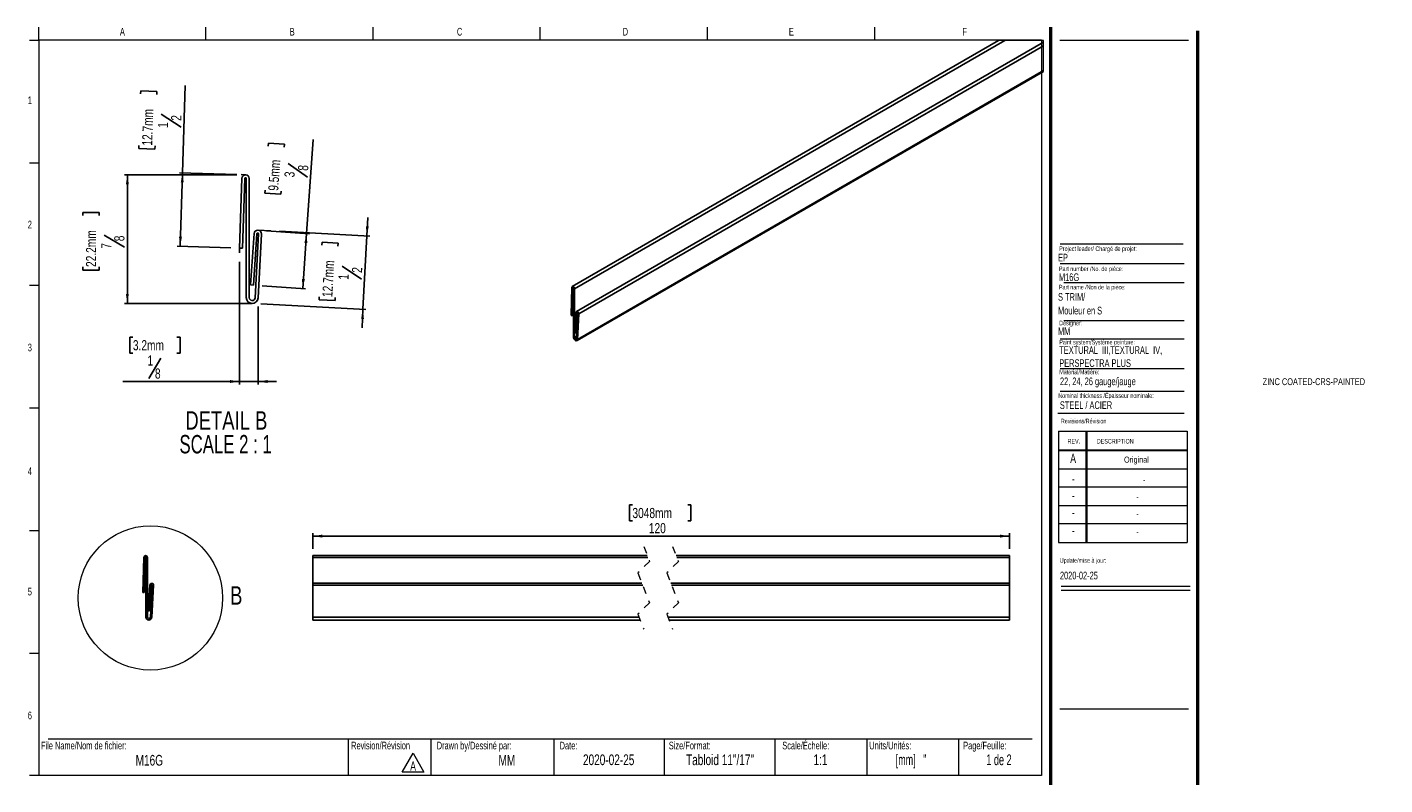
# Model space of a CAD drawing. Header units: inches. Extents: x 0.5 to 42.5, y 0.4 to 27.6.
import ezdxf

# ---------------------------------------------------------------- set-up
doc = ezdxf.new("R2010")
doc.units = ezdxf.units.IN
doc.header["$MEASUREMENT"] = 0
doc.linetypes.add('HIDDEN', pattern=[0.075, 0.05, -0.025])
doc.layers.add('FORMAT', color=7, linetype='Continuous')
doc.styles.add('SLDTEXTSTYLE0', font='TXT', dxfattribs={"width": 0.7})
doc.styles.add('SLDTEXTSTYLE1', font='TXT', dxfattribs={"width": 0.633333})
doc.styles.add('SLDTEXTSTYLE2', font='TXT', dxfattribs={"width": 0.625})
doc.styles.add('SLDTEXTSTYLE3', font='TXT', dxfattribs={"width": 0.75})
doc.styles.add('SLDTEXTSTYLE4', font='TXT', dxfattribs={"width": 0.681818})
doc.dimstyles.new('SLDDIMSTYLE0', dxfattribs={"dimtxt": 0.137795, "dimasz": 0.13, "dimexe": 0, "dimexo": 0.0625, "dimgap": 0.034449, "dimtad": 1, "dimrnd": 1e-09, "dimzin": 12, "dimdsep": 46, "dimlunit": 5, "dimtxsty": 'SLDTEXTSTYLE3', "dimsah": 1, "dimcen": 0.09, "dimadec": 0, "dimazin": 3, "dimtfac": 1, "dimtofl": 0, "dimtmove": 0, "dimatfit": 3, "dimfxl": 0, "dimfrac": 2, "dimtolj": 1, "dimtzin": 12, "dimarcsym": 0})
doc.dimstyles.new('SLDDIMSTYLE1', dxfattribs={"dimtxt": 0.137795, "dimasz": 0.13, "dimexe": 0, "dimexo": 0.0625, "dimgap": 0.034449, "dimtad": 1, "dimdec": 6, "dimlfac": 0.5, "dimrnd": 1e-09, "dimzin": 12, "dimdsep": 46, "dimlunit": 5, "dimtxsty": 'SLDTEXTSTYLE3', "dimsah": 1, "dimcen": 0.09, "dimadec": 0, "dimazin": 3, "dimtfac": 1, "dimtofl": 0, "dimtmove": 0, "dimatfit": 3, "dimfxl": 0, "dimfrac": 2, "dimtolj": 1, "dimtzin": 12, "dimarcsym": 0})
doc.dimstyles.new('SLDDIMSTYLE2', dxfattribs={"dimtxt": 0.137795, "dimasz": 0.13, "dimexe": 0, "dimexo": 0.0625, "dimgap": 0.034449, "dimtad": 1, "dimdec": 6, "dimlfac": 0.5, "dimrnd": 1e-09, "dimzin": 12, "dimdsep": 46, "dimlunit": 5, "dimtxsty": 'SLDTEXTSTYLE3', "dimsah": 1, "dimcen": 0.09, "dimadec": 0, "dimazin": 3, "dimtfac": 1, "dimtmove": 0, "dimatfit": 0, "dimfxl": 0, "dimfrac": 2, "dimtolj": 1, "dimtzin": 12, "dimarcsym": 0})

# ---------------------------------------------------------------- blocks, each defined once
blk = doc.blocks.new('SW_NOTE_0')
at = {"color": 0, "linetype": 'Continuous', "lineweight": 0}
for p, q in [((-0.098, 0.016), (0.049, 0.271)), ((0.049, 0.271), (0.196, 0.016)), ((0.196, 0.016), (-0.098, 0.016))]:
    blk.add_line(p, q, dxfattribs=at)
at = {"color": 0, "linetype": 'Continuous', "lineweight": 0, "insert": (0.049, 0.161), "char_height": 0.125, "attachment_point": 2, "style": 'SLDTEXTSTYLE0'}
blk.add_mtext('A', dxfattribs=at)
blk = doc.blocks.new('SW_NOTE_1')
at = {"layer": 'FORMAT', "color": 0, "char_height": 0.10417, "attachment_point": 1, "style": 'SLDTEXTSTYLE0'}
for s, insert in [('TEXTURAL  III,TEXTURAL  IV,', (0, 0.134)), ('PERSPECTRA PLUS', (0, -0.044))]:
    blk.add_mtext(s, dxfattribs=dict(at, insert=insert))
blk = doc.blocks.new('_D')
at = {"layer": 'FORMAT'}
for p, q in [((8.693, 4.199), (8.651, 4.199)), ((8.651, 4.199), (8.651, 3.98)), ((9.445, 4.199), (9.487, 4.199)), ((9.487, 4.199), (9.487, 3.98)), ((8.651, 3.98), (8.693, 3.98)), ((9.487, 3.98), (9.445, 3.98)), ((4.349, 3.601), (4.349, 3.813)), ((13.818, 3.774), (4.349, 3.774)), ((13.818, 3.601), (13.818, 3.813))]:
    blk.add_line(p, q, dxfattribs=at)
for points in [[(4.349, 3.774), (4.479, 3.754), (4.479, 3.794)], [(13.818, 3.774), (13.688, 3.794), (13.688, 3.754)]]:
    blk.add_solid(points, dxfattribs=at)
at = {"layer": 'FORMAT', "char_height": 0.1378, "attachment_point": 1, "style": 'SLDTEXTSTYLE3'}
for s, insert in [('3048mm', (8.693, 4.157)), ('120', (8.916, 3.951))]:
    blk.add_mtext(s, dxfattribs=dict(at, insert=insert))
blk = doc.blocks.new('_D_1')
at = {"layer": 'FORMAT'}
for p, q in [((3.318, 8.687), (1.789, 8.687)), ((1.829, 8.687), (1.829, 6.937)), ((1.226, 8.134), (1.226, 8.176)), ((1.226, 8.176), (1.444, 8.176)), ((1.444, 8.176), (1.444, 8.134)), ((1.513, 7.866), (1.788, 7.701)), ((1.226, 7.433), (1.226, 7.391)), ((1.226, 7.391), (1.444, 7.391)), ((1.444, 7.391), (1.444, 7.433)), ((3.405, 6.937), (1.789, 6.937))]:
    blk.add_line(p, q, dxfattribs=at)
for points in [[(1.829, 8.687), (1.809, 8.557), (1.849, 8.557)], [(1.829, 6.937), (1.849, 7.067), (1.809, 7.067)]]:
    blk.add_solid(points, dxfattribs=at)
at = {"layer": 'FORMAT', "attachment_point": 1, "rotation": 90, "style": 'SLDTEXTSTYLE3'}
for s, insert, char_height in [('22.2mm', (1.267, 7.433), 0.1378), ('7', (1.473, 7.682), 0.138), ('8', (1.651, 7.783), 0.138)]:
    blk.add_mtext(s, dxfattribs=dict(at, insert=insert, char_height=char_height))
blk = doc.blocks.new('_D_2')
at = {"layer": 'FORMAT'}
for p, q in [((2.009, 9.786), (2.011, 9.828)), ((2.011, 9.828), (2.229, 9.821)), ((2.229, 9.821), (2.228, 9.779)), ((2.579, 8.714), (2.616, 9.902)), ((2.288, 9.51), (2.558, 9.336)), ((1.987, 9.086), (1.986, 9.044)), ((1.986, 9.044), (2.204, 9.037)), ((2.204, 9.037), (2.206, 9.079)), ((3.318, 8.691), (2.539, 8.715)), ((2.579, 8.714), (2.547, 7.714)), ((3.237, 7.693), (2.508, 7.716))]:
    blk.add_line(p, q, dxfattribs=at)
for points in [[(2.579, 8.714), (2.555, 8.585), (2.595, 8.583)], [(2.547, 7.714), (2.571, 7.844), (2.531, 7.845)]]:
    blk.add_solid(points, dxfattribs=at)
at = {"layer": 'FORMAT', "attachment_point": 1, "rotation": 88.1822, "style": 'SLDTEXTSTYLE3'}
for s, insert, char_height in [('12.7mm', (2.028, 9.085), 0.1378), ('1', (2.242, 9.327), 0.138), ('2', (2.423, 9.423), 0.138)]:
    blk.add_mtext(s, dxfattribs=dict(at, insert=insert, char_height=char_height))
blk = doc.blocks.new('_D_3')
at = {"layer": 'FORMAT'}
for p, q in [((5.084, 7.856), (5.097, 8.106)), ((3.897, 7.919), (5.123, 7.854)), ((4.473, 7.729), (4.475, 7.771)), ((4.475, 7.771), (4.694, 7.759)), ((4.694, 7.759), (4.691, 7.717)), ((5.031, 6.858), (5.084, 7.856)), ((4.746, 7.446), (5.012, 7.267)), ((4.436, 7.029), (4.434, 6.987)), ((4.653, 6.976), (4.655, 7.018)), ((3.641, 6.931), (5.071, 6.856)), ((4.434, 6.987), (4.653, 6.976)), ((5.031, 6.858), (5.018, 6.608))]:
    blk.add_line(p, q, dxfattribs=at)
for points in [[(5.084, 7.856), (5.11, 7.985), (5.07, 7.987)], [(5.031, 6.858), (5.005, 6.729), (5.044, 6.727)]]:
    blk.add_solid(points, dxfattribs=at)
at = {"layer": 'FORMAT', "attachment_point": 1, "rotation": 87, "style": 'SLDTEXTSTYLE3'}
for s, insert, char_height in [('12.7mm', (4.477, 7.027), 0.1378), ('2', (4.88, 7.357), 0.138), ('1', (4.696, 7.264), 0.138)]:
    blk.add_mtext(s, dxfattribs=dict(at, insert=insert, char_height=char_height))
blk = doc.blocks.new('_D_4')
at = {"layer": 'FORMAT'}
for p, q in [((3.743, 9.076), (3.746, 9.118)), ((3.746, 9.118), (3.964, 9.102)), ((3.964, 9.102), (3.961, 9.061)), ((4.264, 7.888), (4.354, 9.168)), ((4.014, 8.839), (4.278, 8.655)), ((3.701, 8.478), (3.698, 8.436)), ((3.698, 8.436), (3.916, 8.421)), ((3.916, 8.421), (3.919, 8.463)), ((3.721, 7.926), (4.304, 7.885)), ((4.264, 7.888), (4.212, 7.14)), ((3.66, 7.178), (4.251, 7.137))]:
    blk.add_line(p, q, dxfattribs=at)
for points in [[(4.264, 7.888), (4.235, 7.759), (4.275, 7.757)], [(4.212, 7.14), (4.241, 7.268), (4.201, 7.271)]]:
    blk.add_solid(points, dxfattribs=at)
at = {"layer": 'FORMAT', "attachment_point": 1, "rotation": 86, "style": 'SLDTEXTSTYLE3'}
for s, insert, char_height in [('9.5mm', (3.742, 8.475), 0.1378), ('3', (3.962, 8.658), 0.138), ('8', (4.147, 8.747), 0.138)]:
    blk.add_mtext(s, dxfattribs=dict(at, insert=insert, char_height=char_height))
blk = doc.blocks.new('_D_5')
at = {"layer": 'FORMAT'}
for p, q in [((3.355, 7.505), (3.355, 5.836)), ((3.605, 6.894), (3.605, 5.836)), ((1.904, 6.479), (1.862, 6.479)), ((1.862, 6.479), (1.862, 6.26)), ((2.503, 6.479), (2.545, 6.479)), ((2.545, 6.479), (2.545, 6.26)), ((1.862, 6.26), (1.904, 6.26)), ((2.286, 6.192), (2.121, 5.916)), ((2.545, 6.26), (2.503, 6.26)), ((3.355, 5.876), (1.769, 5.876)), ((3.605, 5.876), (3.355, 5.876)), ((3.605, 5.876), (3.855, 5.876))]:
    blk.add_line(p, q, dxfattribs=at)
for points in [[(3.355, 5.876), (3.225, 5.896), (3.225, 5.856)], [(3.605, 5.876), (3.735, 5.856), (3.735, 5.896)]]:
    blk.add_solid(points, dxfattribs=at)
at = {"layer": 'FORMAT', "attachment_point": 1, "style": 'SLDTEXTSTYLE3'}
for s, insert, char_height in [('3.2mm', (1.904, 6.438), 0.1378), ('1', (2.102, 6.231), 0.138), ('8', (2.204, 6.053), 0.138)]:
    blk.add_mtext(s, dxfattribs=dict(at, insert=insert, char_height=char_height))
blk = doc.blocks.new('SW_NOTE_2')
at = {"layer": 'FORMAT', "color": 0, "char_height": 0.25, "attachment_point": 2}
for s, insert, style in [('DETAIL B', (0.652, 0.322), 'SLDTEXTSTYLE3'), ('SCALE 2 : 1', (0.642, -0.001), 'SLDTEXTSTYLE4')]:
    blk.add_mtext(s, dxfattribs=dict(at, insert=insert, style=style))

msp = doc.modelspace()

# ---------------------------------------------------------------- linework, layer by layer
at = {"color": 7, "linetype": 'Continuous', "lineweight": 18}
for p, q in [((0.6262516, 10.5170732), (0.6262516, 10.6939449)), ((2.8970849, 10.5170732), (2.8970849, 10.6939449)), ((5.1679183, 10.5170732), (5.1679183, 10.6939449)), ((7.4387516, 10.5170732), (7.4387516, 10.6939449)), ((9.7095849, 10.6939449), (9.7095849, 10.5170732)), ((11.9804183, 10.6939449), (11.9804183, 10.5170732)), ((0.5012516, 10.5170732), (0.6262516, 10.5170732)), ((14.2512516, 10.5170732), (0.6262516, 10.5170732)), ((0.6262516, 10.5170732), (0.6262516, 0.5170732)), ((14.2512516, 10.5170732), (14.2512516, 0.5170732)), ((14.5012516, 10.5170732), (16.2512516, 10.5170732)), ((0.5012516, 8.8504065), (0.6262516, 8.8504065)), ((14.5052809, 7.4796461), (16.192868, 7.4796461)), ((14.5578273, 7.2228331), (16.192868, 7.2228331)), ((0.5012516, 7.1837398), (0.6262516, 7.1837398)), ((14.5578273, 6.7072972), (16.192868, 6.7072972)), ((14.5052809, 6.4574028), (16.192868, 6.4574028)), ((14.5052809, 6.0531641), (16.192868, 6.0531641)), ((14.5052809, 5.7453132), (16.192868, 5.7453132)), ((0.5012516, 5.5170732), (0.6262516, 5.5170732)), ((14.4754278, 5.446808), (16.192868, 5.446808)), ((14.4811999, 5.1987495), (16.2311999, 5.1987495)), ((14.4811999, 5.1987495), (14.4811999, 3.6887495)), ((14.8561999, 5.1987495), (14.8561999, 3.6887495)), ((14.8661999, 5.1987495), (14.8661999, 3.6887495)), ((16.2311999, 5.1987495), (16.2311999, 3.6887495)), ((14.4811999, 4.9487495), (16.2311999, 4.9487495)), ((14.4811999, 4.9387495), (16.2311999, 4.9387495)), ((14.4811999, 4.6887495), (16.2311999, 4.6887495)), ((16.2311999, 4.4387495), (14.4811999, 4.4387495)), ((14.4811999, 4.1887495), (16.2311999, 4.1887495)), ((16.2311999, 3.9387495), (14.4811999, 3.9387495)), ((0.5012516, 3.8504065), (0.6262516, 3.8504065)), ((14.4811999, 3.6887495), (16.2311999, 3.6887495)), ((14.5215385, 3.094666), (16.2715385, 3.094666)), ((14.5215385, 3.0386495), (16.2715385, 3.0386495)), ((0.5012516, 2.1837398), (0.6262516, 2.1837398)), ((0.7512516, 1.0170732), (14.1262516, 1.0170732)), ((4.8316802, 1.0170732), (4.8316802, 0.5170732)), ((5.9539324, 1.0170732), (5.9539324, 0.5170732)), ((7.6262516, 1.0170732), (7.6262516, 0.5170732)), ((9.1262516, 1.0170732), (9.1262516, 0.5170732)), ((10.6262516, 1.0170732), (10.6262516, 0.5170732)), ((11.8762516, 1.0170732), (11.8762516, 0.5170732)), ((13.1262516, 1.0170732), (13.1262516, 0.5170732)), ((0.6262516, 0.5170732), (0.5012516, 0.5170732)), ((14.2512516, 0.5170732), (0.6262516, 0.5170732))]:
    msp.add_line(p, q, dxfattribs=at)
at = {"color": 7, "linetype": 'Continuous', "lineweight": 50}
for p, q in [((14.3762516, 10.6939449), (14.3762516, 0.3920732)), ((16.3762516, 0.3920732), (16.3762516, 10.6420732))]:
    msp.add_line(p, q, dxfattribs=at)
at = {"color": 7, "linetype": 'Continuous', "lineweight": 25}
for p, q in [((13.6669807, 10.5119649), (7.8752866, 7.1684917)), ((7.9054644, 7.136636), (13.7523421, 10.5119649)), ((14.2793645, 10.4906363), (7.9337977, 6.827417)), ((7.963952, 6.7945054), (14.2793645, 10.440315)), ((7.9396033, 6.4324306), (14.2793645, 10.0922966)), ((7.9478494, 6.4490589), (14.2793645, 10.1041659)), ((3.3549693, 7.688823), (3.3851041, 8.6383462)), ((3.3949492, 7.6875542), (3.425084, 8.6370774)), ((3.445079, 8.6367601), (3.445079, 7.0167589)), ((3.485079, 8.6367601), (3.485079, 7.0167589)), ((3.5506962, 7.8875649), (3.5018657, 7.189256)), ((3.5905987, 7.8847746), (3.5417682, 7.1864657)), ((3.5650242, 7.0146655), (3.6105607, 7.8835537)), ((3.6049693, 7.012572), (3.6505058, 7.8814603)), ((3.3949492, 7.6875542), (3.3549693, 7.688823)), ((3.5417682, 7.1864657), (3.5018657, 7.189256)), ((7.8594608, 6.7761758), (7.8701146, 7.1576878)), ((7.873597, 6.7674979), (7.8842507, 7.1490099)), ((7.8913188, 7.1448), (7.8913188, 6.483402)), ((7.9054644, 7.136636), (7.9054644, 6.475238)), ((7.873597, 6.7674979), (7.8594608, 6.7761758)), ((7.873597, 6.7674979), (7.8913188, 6.7777316)), ((7.9286632, 6.8173687), (7.9113967, 6.5422369)), ((7.9427712, 6.8080854), (7.9255047, 6.5329536)), ((7.9337273, 6.4580653), (7.9498252, 6.8035118)), ((7.9478494, 6.4490589), (7.963952, 6.7945054)), ((7.9255047, 6.5329536), (7.9113967, 6.5422369)), ((7.9255047, 6.5329536), (7.9375429, 6.539902)), ((8.8943952, 3.508353), (4.3485132, 3.508353)), ((4.3485132, 3.508353), (4.3485132, 3.483353)), ((13.818205, 3.508353), (9.2880971, 3.508353)), ((13.818205, 3.508353), (13.818205, 3.483353)), ((2.0371946, 3.0093844), (2.052262, 3.484146)), ((2.0571846, 3.00875), (2.072252, 3.4835116)), ((2.0822495, 3.483353), (2.0822495, 2.6733524)), ((2.1022495, 3.483353), (2.1022495, 2.6733524)), ((4.3485132, 3.483353), (8.904115, 3.483353)), ((4.3485132, 3.483353), (4.3485132, 3.1320115)), ((9.2978169, 3.483353), (13.818205, 3.483353)), ((13.818205, 3.483353), (13.818205, 3.1320115)), ((2.0571846, 3.00875), (2.0371946, 3.0093844)), ((2.1350581, 3.1087554), (2.1106428, 2.759601)), ((2.1550093, 3.1073603), (2.1305941, 2.7582058)), ((2.142222, 2.6723057), (2.1649903, 3.1067498)), ((2.1621946, 2.6712589), (2.1849629, 3.1057031)), ((8.8220107, 3.1320115), (4.3485132, 3.1320115)), ((4.3485132, 3.1057031), (4.3485132, 3.1320115)), ((4.3485132, 3.1057031), (8.8322421, 3.1057031)), ((4.3485132, 2.671259), (4.3485132, 3.1057031)), ((13.818205, 3.1320115), (9.2157126, 3.1320115)), ((9.225944, 3.1057031), (13.818205, 3.1057031)), ((13.818205, 3.1057031), (13.818205, 3.1320115)), ((13.818205, 2.671259), (13.818205, 3.1057031)), ((2.1305941, 2.7582058), (2.1106428, 2.759601)), ((4.3485132, 2.671259), (8.7824511, 2.671259)), ((4.3485132, 2.6333524), (4.3485132, 2.671259)), ((4.3485132, 2.6333524), (8.797188, 2.6333524)), ((9.176153, 2.671259), (13.818205, 2.671259)), ((9.1908899, 2.6333524), (13.818205, 2.6333524)), ((13.818205, 2.6333524), (13.818205, 2.671259))]:
    msp.add_line(p, q, dxfattribs=at)
at = {"color": 8, "linetype": 'Continuous', "lineweight": 25}
for p, q in [((7.8842507, 7.1490099), (7.8876721, 7.1509857)), ((7.9427712, 6.8080854), (7.9460518, 6.8099791)), ((7.9054644, 6.475238), (7.9353324, 6.4924811))]:
    msp.add_line(p, q, dxfattribs=at)
at = {"color": 7, "linetype": 'HIDDEN', "lineweight": 18}
for p, q in [((8.8457927, 3.633353), (8.9245328, 3.430843)), ((9.2394935, 3.633353), (9.3182336, 3.430843)), ((8.9245328, 3.430843), (8.7670525, 3.2733627)), ((9.3182336, 3.430843), (9.1607533, 3.2733627)), ((8.7670525, 3.2733627), (8.9245328, 2.8683427)), ((9.1607533, 3.2733627), (9.3182336, 2.8683427)), ((8.9245328, 2.8683427), (8.7670525, 2.7108624)), ((9.3182336, 2.8683427), (9.1607533, 2.7108624)), ((8.7670525, 2.7108624), (8.8457927, 2.5083524)), ((9.1607533, 2.7108624), (9.2394935, 2.5083524))]:
    msp.add_line(p, q, dxfattribs=at)
at = {"color": 7, "linetype": 'Continuous', "lineweight": 18, "flags": 128}
msp.add_lwpolyline([(14.2793645, 10.0922966), (14.2793645, 10.1041659), (14.2793645, 10.440315), (14.2793645, 10.4906363), (14.2793645, 10.5119649), (13.7523421, 10.5119649), (13.6669807, 10.5119649)], dxfattribs=at)
at = {"color": 7, "linetype": 'Continuous', "lineweight": 25, "flags": 128}
for points in [[(7.8701146, 7.1576878), (7.8716493, 7.1644907), (7.8755869, 7.1686583), (7.8813456, 7.1695688), (7.8880664, 7.1670907), (7.8947449, 7.1615902), (7.9003862, 7.1538885), (7.9041455, 7.1451332), (7.9054644, 7.136636)], [(7.8842507, 7.1490099), (7.8845558, 7.1503709), (7.8853443, 7.151204), (7.8864988, 7.151387), (7.8878411, 7.1508919), (7.8891787, 7.1497913), (7.8903051, 7.1482496), (7.891056, 7.146499), (7.8913188, 7.1448)], [(7.963952, 6.7945054), (7.9629711, 6.8029087), (7.959484, 6.8117438), (7.9540116, 6.8196778), (7.9473753, 6.8255162), (7.9405795, 6.8283815), (7.9346425, 6.8278417), (7.9304608, 6.8239768), (7.9286632, 6.8173687)], [(7.9498252, 6.8035118), (7.9496328, 6.8051943), (7.9489335, 6.8069613), (7.94784, 6.8085477), (7.9465118, 6.8097163), (7.9451507, 6.8102889), (7.9439633, 6.8101809), (7.9431279, 6.8094065), (7.9427712, 6.8080854)], [(7.8913188, 6.483402), (7.8934026, 6.4698971), (7.8993443, 6.4559792), (7.9082709, 6.4436922), (7.9188637, 6.43485), (7.929569, 6.4307528), (7.9388054, 6.4320059), (7.9452117, 6.4384216), (7.9478494, 6.4490589)], [(7.9054644, 6.475238), (7.9065063, 6.4684844), (7.9094771, 6.4615266), (7.9139357, 6.4553831), (7.9192344, 6.450962), (7.9245848, 6.4489134), (7.929203, 6.44954), (7.9324085, 6.4527478), (7.9337273, 6.4580653)]]:
    msp.add_lwpolyline(points, dxfattribs=at)
at = {"color": 7, "linetype": 'Continuous', "lineweight": 18}
msp.add_circle((2.1428017, 2.932783), 0.9808371, dxfattribs=at)
at = {"color": 7, "linetype": 'Continuous', "lineweight": 25}
for centre, radius, start, end in [((3.435079, 8.6367602), 0.05, 359.99993692, 178.18229587), ((3.435079, 8.6367601), 0.01, 0.00002851, 178.18203633), ((3.6005744, 7.8840771), 0.05, 356.99999435, 175.99999911), ((3.6005744, 7.8840771), 0.01, 357.00001872, 175.99999635), ((3.525079, 7.0167589), 0.08, 179.99999349, 357.00002918), ((3.525079, 7.0167589), 0.04, 179.99999141, 357.00003114), ((2.0772495, 3.483353), 0.025, 0, 178.18222718), ((2.0772495, 3.483353), 0.005, 0, 178.18222718), ((2.1599972, 3.1070115), 0.025, 357, 176), ((2.1599972, 3.1070115), 0.005, 357, 176), ((2.1222495, 2.6733524), 0.04, 180, 357), ((2.1222495, 2.6733524), 0.02, 180, 357)]:
    msp.add_arc(centre, radius, start, end, dxfattribs=at)
at = {"layer": 'FORMAT'}
for p, q in [((3.4358721, 8.6867539), (3.3760707, 8.6886518)), ((3.4358721, 8.6867539), (3.4342859, 8.6867539)), ((3.6036268, 7.9339838), (3.7790957, 7.9247879)), ((3.3549693, 7.688823), (3.3549693, 7.6234963)), ((3.5229848, 6.9367863), (3.1594651, 6.9367863))]:
    msp.add_line(p, q, dxfattribs=at)
at = {"layer": 'FORMAT', "color": 59, "lineweight": 18}
msp.add_line((14.5052809, 7.7477891), (16.1756542, 7.7477891), dxfattribs=at)
at = {"layer": 'FORMAT', "lineweight": 18}
msp.add_line((14.5012516, 1.4265536), (16.2512516, 1.4265536), dxfattribs=at)

# ---------------------------------------------------------------- block references
at = {"color": 7, "linetype": 'Continuous', "lineweight": 0}
msp.add_blockref('SW_NOTE_0', (5.6629239, 0.5500403), dxfattribs=at)
at = {"layer": 'FORMAT'}
for name, p in [('SW_NOTE_1', (14.4936793, 6.2219515)), ('SW_NOTE_2', (2.5222052, 5.1496807))]:
    msp.add_blockref(name, p, dxfattribs=at)

# ---------------------------------------------------------------- texts
at = {"color": 7, "linetype": 'Continuous', "lineweight": 0}
for s, insert, char_height, attachment_point, style in [('A', (1.7614258, 10.6839024), 0.1041667, 2, 'SLDTEXTSTYLE0'), ('B', (4.0695891, 10.6839024), 0.1041667, 2, 'SLDTEXTSTYLE0'), ('C', (6.3441318, 10.6839024), 0.1041667, 2, 'SLDTEXTSTYLE0'), ('D', (8.5974733, 10.6839024), 0.1041667, 2, 'SLDTEXTSTYLE0'), ('E', (10.8526565, 10.6839024), 0.1041667, 2, 'SLDTEXTSTYLE0'), ('F', (13.2074254, 10.6839024), 0.1041667, 2, 'SLDTEXTSTYLE0'), ('1', (0.5037246, 9.7518248), 0.1041667, 2, 'SLDTEXTSTYLE0'), ('2', (0.5037246, 8.0618626), 0.1041667, 2, 'SLDTEXTSTYLE0'), ('EP', (14.4770103, 7.6126145), 0.10416667, 1, 'SLDTEXTSTYLE0'), ('Project leader/ Chargé de projet:', (14.4927736, 7.7128037), 0.0625, 1, 'SLDTEXTSTYLE0'), ('Part number /No. de pièce:', (14.4892638, 7.4395042), 0.0625, 1, 'SLDTEXTSTYLE0'), ('M16G', (14.4892638, 7.3462932), 0.10416667, 1, 'SLDTEXTSTYLE0'), ('Designer:', (14.4927736, 6.7027068), 0.0625, 1, 'SLDTEXTSTYLE0'), ('MM', (14.4770103, 6.6115619), 0.10416667, 1, 'SLDTEXTSTYLE0'), ('3', (0.5037246, 6.3910002), 0.1041667, 2, 'SLDTEXTSTYLE0'), ('Paint system/Système peinture:', (14.4936793, 6.4423393), 0.0625, 1, 'SLDTEXTSTYLE0'), ('ZINC COATED-CRS-PAINTED', (17.2579034, 5.920721), 0.09375, 1, 'SLDTEXTSTYLE0'), ('Nominal thickness /Épaisseur nominale:', (14.4802784, 5.7152135), 0.0625, 1, 'SLDTEXTSTYLE0'), ('STEEL / ACIER', (14.5019361, 5.6065758), 0.104166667, 1, 'SLDTEXTSTYLE0'), ('Revisions/Révision', (14.5156012, 5.3694188), 0.0625, 1, 'SLDTEXTSTYLE0'), ('REV.', (14.6062312, 5.0951297), 0.0625, 1, 'SLDTEXTSTYLE0'), ('DESCRIPTION', (15.0041424, 5.0951297), 0.0625, 1, 'SLDTEXTSTYLE0'), ('A', (14.6820414, 4.8942809), 0.125, 2, 'SLDTEXTSTYLE0'), ('Original', (15.5419694, 4.8554617), 0.08333333, 2, 'SLDTEXTSTYLE0'), ('4', (0.5037246, 4.7085424), 0.1041667, 2, 'SLDTEXTSTYLE0'), ('-', (14.6833579, 4.6174037), 0.125, 2, 'SLDTEXTSTYLE0'), ('-', (15.6471739, 4.5785845), 0.0833333, 2, 'SLDTEXTSTYLE0'), ('-', (14.6833579, 4.3881653), 0.125, 2, 'SLDTEXTSTYLE0'), ('-', (15.5556728, 4.3493461), 0.0833333, 2, 'SLDTEXTSTYLE0'), ('-', (14.6833579, 4.1569001), 0.125, 2, 'SLDTEXTSTYLE0'), ('-', (15.5556728, 4.118081), 0.0833333, 2, 'SLDTEXTSTYLE0'), ('-', (14.6833579, 3.9142956), 0.125, 2, 'SLDTEXTSTYLE0'), ('-', (15.5556728, 3.8754764), 0.0833333, 2, 'SLDTEXTSTYLE0'), ('Update/mise à jour:', (14.5009021, 3.4746831), 0.0625, 1, 'SLDTEXTSTYLE0'), ('2020-02-25', (14.5029298, 3.2903145), 0.10416667, 1, 'SLDTEXTSTYLE0'), ('5', (0.5037246, 3.0715769), 0.1041667, 2, 'SLDTEXTSTYLE0'), ('6', (0.5037246, 1.3878409), 0.1041667, 2, 'SLDTEXTSTYLE0'), ('File Name/Nom de fichier:', (0.6549319, 0.9786785), 0.104166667, 1, 'SLDTEXTSTYLE0'), ('Revision/Révision', (4.8700984, 0.9786785), 0.104166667, 1, 'SLDTEXTSTYLE0'), ('Drawn by/Dessiné par:', (6.0332993, 0.9786785), 0.104166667, 1, 'SLDTEXTSTYLE0'), ('Date:', (7.7035091, 0.9786785), 0.10416667, 1, 'SLDTEXTSTYLE0'), ('Size/Format:', (9.1875093, 0.9786785), 0.104166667, 1, 'SLDTEXTSTYLE0'), ('Scale/Échelle:', (10.7293877, 0.9786785), 0.104166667, 1, 'SLDTEXTSTYLE0'), ('Units/Unités:', (11.9111167, 0.9786785), 0.104166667, 1, 'SLDTEXTSTYLE0'), ('Page/Feuille:', (13.1879976, 0.9786785), 0.104166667, 1, 'SLDTEXTSTYLE0'), ('M16G', (2.1277234, 0.7993968), 0.14583333, 2, 'SLDTEXTSTYLE0'), ('MM', (6.9863934, 0.7993968), 0.14583333, 2, 'SLDTEXTSTYLE0'), ('2020-02-25', (8.3700348, 0.805962), 0.14583333, 2, 'SLDTEXTSTYLE0'), ('Tabloid 11"/17"', (9.8831067, 0.805962), 0.145833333, 2, 'SLDTEXTSTYLE0'), ('1:1', (11.2474421, 0.805962), 0.14583333, 2, 'SLDTEXTSTYLE0'), ('[mm]   "', (12.4789981, 0.805962), 0.14583333, 2, 'SLDTEXTSTYLE2'), ('1 de 2', (13.6742198, 0.805962), 0.14583333, 2, 'SLDTEXTSTYLE1')]:
    msp.add_mtext(s, dxfattribs=dict(at, insert=insert, char_height=char_height, attachment_point=attachment_point, style=style))
at = {"color": 7, "linetype": 'Continuous', "lineweight": 18, "insert": (3.2250107, 3.0924138), "char_height": 0.25, "attachment_point": 1, "style": 'SLDTEXTSTYLE3'}
msp.add_mtext('B', dxfattribs=at)
at = {"layer": 'FORMAT', "attachment_point": 1, "style": 'SLDTEXTSTYLE0'}
for s, insert, char_height in [('Part name /Non de la pièce:', (14.4892638, 7.1904184), 0.0625), ('S TRIM/', (14.4770103, 7.0784856), 0.10416667), ('Mouleur en S', (14.4770103, 6.8922265), 0.104166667), ('Material/Matière:', (14.4936793, 6.0368173), 0.0625), ('22, 24, 26 gauge/jauge', (14.503118, 5.9304258), 0.104166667)]:
    msp.add_mtext(s, dxfattribs=dict(at, insert=insert, char_height=char_height))

# ---------------------------------------------------------------- dimensions: what is measured, and where the dimension line sits
at = {"layer": 'FORMAT'}
for base, p1, p2, angle, dimstyle, picture, middle in [((2.54697166, 7.71446623), (3.4358721, 8.68675386), (3.35496934, 7.688823), 88.18222718, 'SLDDIMSTYLE1', '_D_2', (2.60100398, 9.4169811)), ((4.2121603, 7.1395874), (3.6036268, 7.9339838), (3.5417682, 7.1864658), 86, 'SLDDIMSTYLE1', '_D_4', (4.3237196, 8.7349598)), ((1.8287127, 6.9367863), (3.4358721, 8.6867539), (3.5229848, 6.9367863), 90, 'SLDDIMSTYLE1', '_D_1', (1.8287127, 7.7834327)), ((5.0836194, 7.8564207), (3.5229848, 6.9367863), (3.7790957, 7.9247879), 87, 'SLDDIMSTYLE2', '_D_3', (5.0569405, 7.3473572))]:
    dim = msp.add_linear_dim(base=base, p1=p1, p2=p2, angle=angle, dimstyle=dimstyle, dxfattribs=at)
    dim.commit()
    dim.dimension.update_dxf_attribs({"geometry": picture, "text_midpoint": middle, "dimtype": 160})
dim = msp.add_linear_dim(base=(3.3549693, 5.8755408), p1=(3.6049693, 7.012572), p2=(3.3549693, 7.6234963), dimstyle='SLDDIMSTYLE2', dxfattribs=at)
dim.commit()
dim.dimension.update_dxf_attribs({"geometry": '_D_5', "text_midpoint": (2.2035872, 5.8755408), "dimtype": 160})
dim = msp.add_linear_dim(base=(4.3485151, 3.7735988), p1=(13.818203, 3.483353), p2=(4.3485151, 3.483353), angle=0, text='120', dimstyle='SLDDIMSTYLE0', dxfattribs=at)
dim.commit()
dim.dimension.update_dxf_attribs({"geometry": '_D', "text_midpoint": (9.0691069, 3.7735988), "dimtype": 160})

doc.saveas('drawing.dxf')
